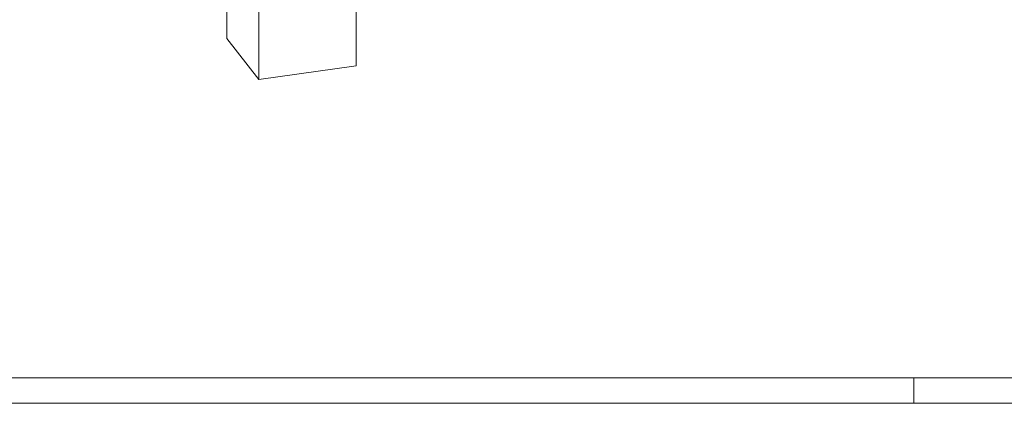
# Model space of a CAD drawing. Header units: millimetres. Extents: x -73 to 521, y -287 to 133.
# Tile 5 of 14: x 137 to 329, y -287 to -212. Entities that reach past the tile are written whole.
import ezdxf

# ---------------------------------------------------------------- set-up
doc = ezdxf.new("R2010")
doc.units = ezdxf.units.MM
doc.linetypes.add('XKITLINE00', pattern=[0])
doc.layers.add('List výkresu', color=3, linetype='Continuous', lineweight=0)
doc.layers.add('Prvek', color=2, linetype='Continuous', lineweight=0)

msp = doc.modelspace()

# ---------------------------------------------------------------- linework, layer by layer
at = {"layer": 'List výkresu', "color": 7, "linetype": 'XKITLINE00', "lineweight": 0}
for p, q in [((-67.53, -281.77), (516.47, -281.77)), ((311.47, -286.77), (311.47, -281.77)), ((-72.53, -286.77), (521.47, -286.77))]:
    msp.add_line(p, q, dxfattribs=at)
at = {"layer": 'Prvek', "color": 1, "linetype": 'XKITLINE00', "lineweight": 0}
for p, q in [((177.23, -215.43), (177.23, -195.49)), ((202.48, -220.81), (202.48, -200.87)), ((183.49, -223.46), (183.49, -203.52)), ((177.23, -215.43), (183.49, -223.46)), ((183.49, -223.46), (202.48, -220.81))]:
    msp.add_line(p, q, dxfattribs=at)

doc.saveas('drawing.dxf')
